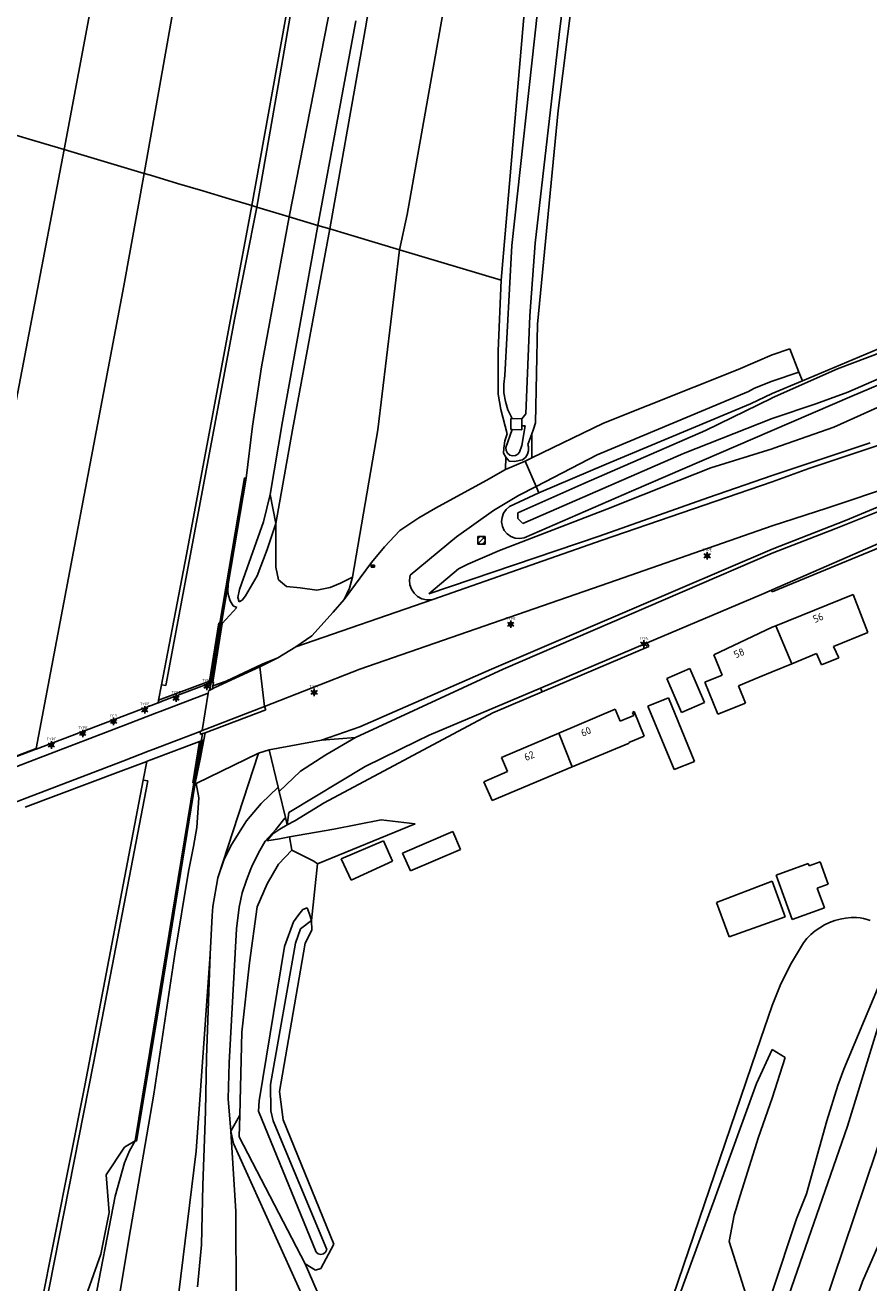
# Model space of a CAD drawing. Header units: metres. Extents: x 102000 to 105000, y 414600 to 420766.
# Tile 189 of 206: x 103899 to 104013, y 419665 to 419836. Entities that reach past the tile are written whole.
import ezdxf
from ezdxf.enums import TextEntityAlignment as Align

# ---------------------------------------------------------------- set-up
doc = ezdxf.new("R2010")
doc.units = ezdxf.units.M
doc.layers.get('0').update_dxf_attribs({"color": 8})
doc.styles.add('MtXpl_NLCS-ISO', font='NLCS-ISO.ttf')
doc.styles.add('NLCS-ISO', font='NLCS-ISO.ttf')

msp = doc.modelspace()

# ---------------------------------------------------------------- linework, layer by layer
at = {"transparency": 33554687}
for p, q in [((103904.15, 419818.72), (103917.54, 419890.64)), ((103933.1, 419827.4), (103942.96, 419883.59)), ((103925.51, 419875.03), (103914.97, 419815.48)), ((103944.91, 419834.92), (103950.93, 419871.25)), ((103974.9, 419865.54), (103971.18, 419834.29)), ((103971.03, 419823.99), (103976.09, 419864.52)), ((103935.67, 419845.19), (103929.53, 419811.13)), ((103956.6, 419843.9), (103950.59, 419809.94)), ((103934.6, 419809.61), (103940.35, 419838.8)), ((103963.31, 419801.02), (103966.57, 419838.7)), ((103943.62, 419836.17), (103938.49, 419808.45)), ((103964.73, 419805.73), (103968.21, 419837.4)), ((103940.09, 419807.97), (103944.91, 419834.92)), ((103971.18, 419834.29), (103967.89, 419806.02)), ((103930.22, 419810.92), (103933.1, 419827.4)), ((103968.21, 419795.07), (103971.03, 419823.99)), ((103895.93, 419821.18), (103899.41, 419820.14)), ((103899.41, 419820.14), (103902.92, 419819.09)), ((103902.92, 419819.09), (103904.15, 419818.72)), ((103895.33, 419772.86), (103904.15, 419818.72)), ((103904.15, 419818.72), (103914.97, 419815.48)), ((103914.97, 419815.48), (103912.21, 419800.26)), ((103915.81, 419815.23), (103914.97, 419815.48)), ((103919.47, 419814.14), (103915.81, 419815.23)), ((103922.9, 419813.11), (103919.47, 419814.14)), ((103926.46, 419812.04), (103922.9, 419813.11)), ((103920.69, 419763.88), (103929.53, 419811.13)), ((103929.53, 419811.13), (103926.46, 419812.04)), ((103927.26, 419795.95), (103930.22, 419810.92)), ((103930.22, 419810.92), (103929.53, 419811.13)), ((103934.6, 419809.61), (103930.22, 419810.92)), ((103930.85, 419789.31), (103934.6, 419809.61)), ((103938.49, 419808.45), (103934.6, 419809.61)), ((103950.59, 419809.94), (103949.56, 419805.14)), ((103933.72, 419781.89), (103938.49, 419808.45)), ((103935.05, 419780.77), (103940.09, 419807.97)), ((103940.09, 419807.97), (103938.49, 419808.45)), ((103949.56, 419805.14), (103940.09, 419807.97)), ((103963.79, 419788.11), (103964.73, 419805.73)), ((103967.89, 419806.02), (103967.21, 419796.2)), ((103949.56, 419805.14), (103946.62, 419780.75)), ((103963.31, 419801.02), (103949.56, 419805.14)), ((103962.91, 419791.46), (103963.31, 419801.02)), ((103912.21, 419800.26), (103900.33, 419737.62)), ((103917.9, 419746.15), (103927.26, 419795.95)), ((103967.21, 419796.2), (103966.63, 419782.93)), ((103967.94, 419781.73), (103968.21, 419795.07)), ((103962.92, 419785.59), (103962.91, 419791.46)), ((103995.4, 419788.92), (104000, 419790.93)), ((103929.66, 419781.27), (103930.85, 419789.31)), ((103977.17, 419781.65), (103995.4, 419788.92)), ((103963.66, 419786.94), (103963.79, 419788.11)), ((103963.69, 419785.76), (103963.66, 419786.94)), ((104000, 419787.37), (103997.6, 419786.41)), ((103963.27, 419783.53), (103962.92, 419785.59)), ((103963.88, 419784.59), (103963.69, 419785.76)), ((103996.77, 419785.94), (103976.32, 419777.36)), ((103990.99, 419780.66), (103999.94, 419785.06)), ((103997.6, 419786.41), (103996.77, 419785.94)), ((104000, 419785.69), (103997.06, 419784.27)), ((103999.94, 419785.06), (104000, 419785.09)), ((103964.14, 419780.2), (103963.27, 419783.53)), ((103964.23, 419783.47), (103963.88, 419784.59)), ((103964.79, 419782.28), (103964.23, 419783.47)), ((103997.06, 419784.27), (103977.51, 419776.11)), ((103932.03, 419771.99), (103933.72, 419781.89)), ((103964.6, 419780.79), (103964.61, 419782.28)), ((103964.61, 419782.28), (103964.79, 419782.28)), ((103964.79, 419782.28), (103966.1, 419782.27)), ((103966.1, 419782.27), (103966.09, 419781.32)), ((103966.63, 419782.93), (103966.1, 419782.27)), ((103967.47, 419776.95), (103977.17, 419781.65)), ((103967.7, 419780.84), (103967.94, 419781.73)), ((104000, 419782.29), (103987.99, 419777.57)), ((103928.77, 419774.21), (103929.66, 419781.27)), ((103932.78, 419768.06), (103935.05, 419780.77)), ((103946.62, 419780.75), (103943.19, 419760.81)), ((103963.82, 419779.28), (103964.14, 419780.2)), ((103964.78, 419780.79), (103963.94, 419778.35)), ((103964.78, 419780.79), (103964.6, 419780.79)), ((103966.09, 419780.78), (103964.78, 419780.79)), ((103966.09, 419781.32), (103966.09, 419780.78)), ((103966.09, 419778.64), (103966.57, 419781.32)), ((103966.57, 419781.32), (103966.09, 419781.32)), ((103967.46, 419780.2), (103966.92, 419778.76)), ((103967.46, 419780.2), (103967.7, 419780.84)), ((103967.47, 419776.95), (103967.46, 419780.2)), ((103974.52, 419773.5), (103990.99, 419780.66)), ((103980.95, 419772.47), (104000, 419780.68)), ((103963.63, 419777.59), (103963.66, 419778.27)), ((103963.66, 419778.27), (103963.82, 419779.28)), ((103963.94, 419778.35), (103963.97, 419777.96)), ((103965.79, 419777.75), (103966.09, 419778.64)), ((103966.92, 419778.76), (103967, 419778.47)), ((103967, 419778.47), (103967.02, 419777.95)), ((103991.69, 419775.63), (104000, 419778.2)), ((103963.94, 419777.04), (103963.63, 419777.59)), ((103963.91, 419775.39), (103963.94, 419777.04)), ((103966.54, 419776.5), (103963.91, 419775.39)), ((103964.37, 419776.53), (103963.94, 419777.04)), ((103963.97, 419777.96), (103964.15, 419777.6)), ((103964.15, 419777.6), (103964.46, 419777.35)), ((103965.13, 419776.49), (103964.37, 419776.53)), ((103964.46, 419777.35), (103964.84, 419777.24)), ((103964.84, 419777.24), (103965.23, 419777.29)), ((103966.2, 419776.68), (103965.13, 419776.49)), ((103965.23, 419777.29), (103965.57, 419777.49)), ((103965.57, 419777.49), (103965.79, 419777.75)), ((103966.6, 419777.01), (103966.2, 419776.68)), ((103987.99, 419777.57), (103966.23, 419768.1)), ((103966.54, 419776.5), (103967.47, 419776.95)), ((103968.05, 419773.09), (103966.54, 419776.5)), ((103966.54, 419776.5), (103968.05, 419773.09)), ((103966.88, 419777.45), (103966.6, 419777.01)), ((103967.02, 419777.95), (103966.88, 419777.45)), ((103976.32, 419777.36), (103968.05, 419773.09)), ((103961.27, 419773.91), (103963.91, 419775.39)), ((103977.51, 419776.11), (103968.42, 419772.24)), ((103987.38, 419773.88), (103991.69, 419775.63)), ((103928.56, 419774.25), (103925.24, 419754.6)), ((103926.34, 419759.85), (103928.77, 419774.21)), ((103928.66, 419774.17), (103926.84, 419763.51)), ((103928.77, 419774.21), (103928.56, 419774.25)), ((103954.42, 419770.14), (103961.27, 419773.91)), ((103965.58, 419769.53), (103974.52, 419773.5)), ((103965.65, 419771.86), (103968.05, 419773.09)), ((103968.42, 419772.24), (103968.05, 419773.09)), ((103968.05, 419773.09), (103968.42, 419772.24)), ((104000, 419773.73), (103977, 419765.81)), ((103977.61, 419770.04), (103987.38, 419773.88)), ((104000, 419774.59), (103991.37, 419771.61)), ((103931.11, 419768.3), (103932.03, 419771.99)), ((103932.78, 419768.06), (103932.03, 419771.99)), ((103962.25, 419769.84), (103965.65, 419771.86)), ((103968.42, 419772.24), (103964.45, 419770.37)), ((103966.41, 419766.14), (103980.95, 419772.47)), ((103991.37, 419771.61), (103976.59, 419766.35)), ((103952.14, 419768.85), (103954.42, 419770.14)), ((103957.24, 419766.28), (103962.25, 419769.84)), ((103963.07, 419764.42), (103977.61, 419770.04)), ((103963.98, 419769.98), (103963.63, 419769.48)), ((103964.45, 419770.37), (103963.98, 419769.98)), ((103928.91, 419762.07), (103931.11, 419768.3)), ((103932.78, 419768.06), (103931.62, 419764.55)), ((103932.78, 419762.18), (103932.78, 419768.06)), ((103949.59, 419767.13), (103952.14, 419768.85)), ((103963.42, 419768.9), (103963.36, 419768.29)), ((103963.36, 419768.29), (103963.47, 419767.69)), ((103963.63, 419769.48), (103963.42, 419768.9)), ((103965.58, 419768.76), (103965.58, 419769.53)), ((103966.23, 419768.1), (103965.58, 419768.76)), ((103947.52, 419764.92), (103949.59, 419767.13)), ((103950.97, 419761.06), (103957.24, 419766.28)), ((103976.59, 419766.35), (103953.53, 419758.55)), ((103963.47, 419767.69), (103963.72, 419767.14)), ((103963.72, 419767.14), (103964.11, 419766.66)), ((103964.11, 419766.66), (103964.61, 419766.31)), ((103964.61, 419766.31), (103965.18, 419766.09)), ((104000, 419767.77), (103977.88, 419760.03)), ((103931.62, 419764.55), (103930.28, 419760.97)), ((103945.73, 419762.81), (103947.52, 419764.92)), ((103977, 419765.81), (103954.06, 419757.78)), ((103962.01, 419748.35), (104000, 419764.61)), ((103965.18, 419766.09), (103965.79, 419766.03)), ((103965.79, 419766.03), (103966.41, 419766.14)), ((103917.32, 419746.25), (103920.69, 419763.88)), ((103926.84, 419763.51), (103925.34, 419754.62)), ((103958.78, 419762.59), (103963.07, 419764.42)), ((104000, 419764.04), (103963.56, 419748.34)), ((103927.88, 419759.12), (103928.91, 419762.07)), ((103933.14, 419760.44), (103932.78, 419762.18)), ((103942.05, 419757.77), (103945.73, 419762.81)), ((103953.53, 419758.55), (103957.52, 419761.94)), ((103957.52, 419761.94), (103958.78, 419762.59)), ((103925.45, 419754.57), (103926.34, 419759.85)), ((103926.34, 419759.85), (103926.31, 419758.87)), ((103930.28, 419760.97), (103928.71, 419758.28)), ((103934.24, 419759.55), (103933.14, 419760.44)), ((103936.09, 419759.35), (103934.24, 419759.55)), ((103941.57, 419759.99), (103940.14, 419759.42)), ((103943.19, 419760.81), (103941.57, 419759.99)), ((103942.77, 419759.32), (103943.19, 419760.81)), ((103977.88, 419760.03), (103944.15, 419748.34)), ((103950.88, 419760.42), (103950.97, 419761.06)), ((103950.94, 419759.78), (103950.88, 419760.42)), ((103951.16, 419759.17), (103950.94, 419759.78)), ((103926.31, 419758.87), (103926.4, 419758.32)), ((103926.4, 419758.32), (103926.63, 419757.59)), ((103927.64, 419758.05), (103927.88, 419759.12)), ((103927.85, 419757.46), (103927.64, 419758.05)), ((103928.71, 419758.28), (103928.23, 419757.71)), ((103954.06, 419757.78), (103935.5, 419751.37)), ((103938.35, 419759.06), (103936.09, 419759.35)), ((103940.14, 419759.42), (103938.35, 419759.06)), ((103940.57, 419756.07), (103942.05, 419757.77)), ((103942.05, 419757.77), (103942.77, 419759.32)), ((103951.52, 419758.63), (103951.16, 419759.17)), ((103952, 419758.19), (103951.52, 419758.63)), ((103952.57, 419757.89), (103952, 419758.19)), ((103953.2, 419757.74), (103952.57, 419757.89)), ((103953.85, 419757.74), (103953.2, 419757.74)), ((103954.06, 419757.78), (103953.85, 419757.74)), ((103998.57, 419758.47), (103983.09, 419751.91)), ((103999.9, 419759.05), (103998.57, 419758.47)), ((103999.9, 419759.05), (104000, 419759.09)), ((104000, 419758.82), (103999.9, 419759.05)), ((103927.54, 419756.7), (103925.55, 419754.55)), ((103926.63, 419757.59), (103927.04, 419756.95)), ((103927.04, 419756.95), (103927.54, 419756.7)), ((103928.23, 419757.71), (103927.85, 419757.46)), ((103937.66, 419752.86), (103940.57, 419756.07)), ((103925.1, 419754.62), (103923.81, 419746.74)), ((103923.85, 419745.53), (103925.34, 419754.62)), ((103923.9, 419746.46), (103925.24, 419754.6)), ((103925.45, 419754.57), (103924.13, 419746.55)), ((103924.26, 419746.59), (103925.55, 419754.55)), ((103925.24, 419754.6), (103925.1, 419754.62)), ((103925.55, 419754.55), (103925.45, 419754.57)), ((103935.5, 419751.37), (103937.66, 419752.86)), ((104000, 419754.02), (103992.08, 419750.29)), ((103933.08, 419749.9), (103935.5, 419751.37)), ((103968.65, 419745.8), (103983.09, 419751.91)), ((103983.3, 419751.42), (103968.85, 419745.27)), ((103983.09, 419751.91), (103983.3, 419751.42)), ((103930.64, 419748.67), (103933.08, 419749.9)), ((103930.96, 419749.03), (103933.08, 419749.9)), ((103992.08, 419750.29), (103993.21, 419747.54)), ((103926.08, 419746.72), (103930.96, 419749.03)), ((103930.64, 419748.67), (103927.89, 419747.41)), ((103927.89, 419747.41), (103929.16, 419748.11)), ((103929.16, 419748.11), (103930.96, 419749.03)), ((103931.27, 419743.32), (103930.64, 419748.67)), ((103944.15, 419748.34), (103931.27, 419743.32)), ((103963.56, 419748.34), (103943.59, 419739.11)), ((103944.19, 419740.54), (103962.01, 419748.35)), ((103988.83, 419748.43), (103985.73, 419747.09)), ((103990.82, 419743.83), (103988.83, 419748.43)), ((103993.21, 419747.54), (103990.88, 419746.59)), ((103998.23, 419747.27), (104000, 419748)), ((103916.92, 419744.15), (103923.81, 419746.74)), ((103916.92, 419744.15), (103917.32, 419746.25)), ((103917.32, 419746.25), (103917.9, 419746.15)), ((103923.75, 419746.4), (103917.42, 419744)), ((103923.81, 419746.74), (103923.75, 419746.4)), ((103923.87, 419746.45), (103923.75, 419746.4)), ((103923.9, 419746.46), (103923.87, 419746.45)), ((103924.13, 419746.55), (103923.9, 419746.46)), ((103924.26, 419746.59), (103924.13, 419746.55)), ((103924.22, 419745.73), (103924.28, 419746.09)), ((103924.37, 419746.64), (103924.26, 419746.59)), ((103924.28, 419746.09), (103926.08, 419746.72)), ((103924.28, 419746.09), (103924.3, 419746.21)), ((103924.3, 419746.21), (103924.37, 419746.64)), ((103927.89, 419747.41), (103924.44, 419745.81)), ((103985.73, 419747.09), (103987.72, 419742.49)), ((103990.88, 419746.59), (103992.65, 419742.24)), ((103995.43, 419746.1), (103998.23, 419747.27)), ((103996.38, 419743.76), (103995.43, 419746.1)), ((103916.85, 419743.78), (103916.92, 419744.15)), ((103917.15, 419742.62), (103923.66, 419745.11)), ((103922.84, 419740.04), (103923.66, 419745.11)), ((103923.66, 419745.11), (103923.71, 419745.47)), ((103923.71, 419745.47), (103923.85, 419745.53)), ((103923.85, 419745.53), (103924.22, 419745.7)), ((103924.44, 419745.81), (103924.22, 419745.73)), ((103924.44, 419745.81), (103924.22, 419745.7)), ((103924.22, 419745.7), (103924.22, 419745.73)), ((103953.56, 419739.41), (103968.65, 419745.8)), ((103968.85, 419745.27), (103962.17, 419742.43)), ((103968.85, 419745.27), (103968.65, 419745.8)), ((103985.95, 419744.49), (103983.17, 419743.36)), ((103989.49, 419735.87), (103985.95, 419744.49)), ((103913.3, 419742.44), (103900.33, 419737.52)), ((103913.04, 419741.05), (103916.65, 419742.43)), ((103916.85, 419743.78), (103913.3, 419742.44)), ((103916.65, 419742.43), (103917.15, 419742.62)), ((103916.92, 419743.81), (103916.85, 419743.78)), ((103917.42, 419744), (103916.92, 419743.81)), ((103923.23, 419739.75), (103931.46, 419742.84)), ((103923.32, 419740.22), (103931.27, 419743.32)), ((103931.46, 419742.84), (103931.27, 419743.32)), ((103962.17, 419742.43), (103939.34, 419730.25)), ((103978.73, 419742.94), (103971.1, 419739.69)), ((103979.17, 419741.86), (103978.73, 419742.94)), ((103981.32, 419742.6), (103981.07, 419742.49)), ((103981.07, 419742.49), (103981.25, 419742.06)), ((103982.68, 419739.29), (103981.32, 419742.6)), ((103983.17, 419743.36), (103986.71, 419734.75)), ((103987.72, 419742.49), (103990.82, 419743.83)), ((103992.65, 419742.24), (103996.38, 419743.76)), ((103900.07, 419736.08), (103913.04, 419741.05)), ((103979.4, 419741.3), (103979.17, 419741.86)), ((103981.25, 419742.06), (103979.4, 419741.3)), ((103922.57, 419739.93), (103916.16, 419737.47)), ((103921.79, 419732.95), (103922.88, 419739.62)), ((103922.57, 419739.93), (103922.84, 419740.04)), ((103922.61, 419739.52), (103922.57, 419739.93)), ((103922.77, 419739.58), (103922.61, 419739.52)), ((103922.88, 419739.62), (103922.77, 419739.58)), ((103922.84, 419740.04), (103923.32, 419740.22)), ((103923.23, 419739.75), (103922.88, 419739.62)), ((103923.05, 419738.77), (103923.23, 419739.75)), ((103938.97, 419738.72), (103944.19, 419740.54)), ((103943.59, 419739.11), (103938.97, 419738.72)), ((103939.59, 419736.74), (103943.59, 419739.11)), ((103951.88, 419738.59), (103953.56, 419739.41)), ((103971.1, 419739.69), (103963.35, 419736.38)), ((103972.94, 419735.12), (103971.1, 419739.69)), ((103980.58, 419738.43), (103982.68, 419739.29)), ((103900.33, 419737.62), (103887.43, 419732.73)), ((103900.31, 419737.51), (103896.86, 419736.2)), ((103900.33, 419737.62), (103900.31, 419737.51)), ((103900.33, 419737.52), (103900.31, 419737.51)), ((103916.16, 419737.47), (103915.65, 419737.28)), ((103915.89, 419736.07), (103922.46, 419738.55)), ((103922.46, 419738.55), (103921.55, 419732.97)), ((103921.68, 419732.95), (103922.61, 419738.61)), ((103921.9, 419732.91), (103922.85, 419738.69)), ((103922.46, 419738.55), (103922.61, 419738.6)), ((103922.54, 419736.17), (103923.05, 419738.77)), ((103922.96, 419738.74), (103922.54, 419736.17)), ((103922.61, 419738.61), (103922.85, 419738.69)), ((103922.61, 419738.6), (103922.61, 419738.61)), ((103922.85, 419738.69), (103922.96, 419738.74)), ((103922.96, 419738.74), (103923.05, 419738.77)), ((103931.89, 419737.43), (103930.46, 419736.99)), ((103938.97, 419738.72), (103931.89, 419737.43)), ((103931.89, 419737.43), (103933.11, 419732.36)), ((103944.89, 419735.18), (103951.88, 419738.59)), ((103972.94, 419735.12), (103980.62, 419738.35)), ((103980.62, 419738.35), (103980.58, 419738.43)), ((103896.58, 419734.74), (103900.07, 419736.08)), ((103912.07, 419735.9), (103899.1, 419730.92)), ((103911.81, 419734.54), (103915.32, 419735.86)), ((103915.65, 419737.28), (103912.07, 419735.9)), ((103914.84, 419733.33), (103915.32, 419735.86)), ((103915.32, 419735.86), (103915.38, 419735.88)), ((103915.38, 419735.88), (103915.89, 419736.07)), ((103921.9, 419732.91), (103922.54, 419736.17)), ((103930.46, 419736.99), (103922, 419732.89)), ((103930.46, 419736.99), (103924.96, 419720.08)), ((103936.13, 419734.55), (103939.59, 419736.74)), ((103963.35, 419736.38), (103964.16, 419734.48)), ((103986.71, 419734.75), (103989.49, 419735.87)), ((103898.87, 419729.66), (103911.81, 419734.54)), ((103933.24, 419731.8), (103936.13, 419734.55)), ((103934.54, 419728.96), (103944.89, 419735.18)), ((103964.16, 419734.48), (103960.96, 419733.11)), ((103962.08, 419730.55), (103972.94, 419735.12)), ((103906.92, 419691.97), (103914.84, 419733.33)), ((103908.12, 419695), (103915.47, 419733.24)), ((103915.47, 419733.24), (103914.84, 419733.33)), ((103921.68, 419732.95), (103916.24, 419699.59)), ((103916.45, 419699.56), (103921.9, 419732.91)), ((103917.9, 419709.2), (103921.79, 419732.95)), ((103921.55, 419732.97), (103921.68, 419732.95)), ((103922, 419732.89), (103921.9, 419732.91)), ((103922.38, 419730.93), (103922, 419732.89)), ((103930.83, 419730.14), (103933.11, 419732.36)), ((103933.11, 419732.36), (103933.24, 419731.8)), ((103960.96, 419733.11), (103962.08, 419730.55)), ((103899.1, 419730.92), (103895.57, 419729.56)), ((103922.09, 419726.9), (103922.38, 419730.93)), ((103934.1, 419728.27), (103933.24, 419731.8)), ((103898.86, 419729.66), (103898.87, 419729.66)), ((103928.85, 419727.81), (103930.83, 419730.14)), ((103934.33, 419727.29), (103934.54, 419728.96)), ((103939.34, 419730.25), (103935.36, 419727.81)), ((103927.73, 419726.1), (103928.85, 419727.81)), ((103934, 419728.17), (103932.81, 419726.66)), ((103933.36, 419726.67), (103934.33, 419727.29)), ((103934.1, 419728.27), (103934, 419728.17)), ((103934.33, 419727.29), (103934.1, 419728.27)), ((103935.36, 419727.81), (103934.33, 419727.29)), ((103951.65, 419727.42), (103938.44, 419722)), ((103940.64, 419726.68), (103947.07, 419727.97)), ((103947.07, 419727.97), (103951.65, 419727.42)), ((103921.65, 419724.34), (103922.09, 419726.9)), ((103926.7, 419724.44), (103927.73, 419726.1)), ((103932.81, 419726.66), (103931.37, 419725.05)), ((103931.58, 419725.09), (103932.39, 419726.05)), ((103933.3, 419725.4), (103931.58, 419725.09)), ((103932.39, 419726.05), (103933.36, 419726.67)), ((103934.64, 419725.63), (103933.3, 419725.4)), ((103934.64, 419725.63), (103940.64, 419726.68)), ((103934.98, 419723.83), (103934.64, 419725.63)), ((103956.76, 419726.36), (103949.97, 419723.45)), ((103957.79, 419723.94), (103956.76, 419726.36)), ((103920.99, 419720.96), (103921.65, 419724.34)), ((103925.77, 419722.47), (103926.7, 419724.44)), ((103930.65, 419723.82), (103929.66, 419721.86)), ((103931.37, 419725.05), (103930.65, 419723.82)), ((103933.18, 419721.95), (103934.98, 419723.83)), ((103934.98, 419723.83), (103937.95, 419722.35)), ((103947.36, 419725.11), (103941.64, 419722.69)), ((103948.6, 419722.37), (103947.36, 419725.11)), ((103951.01, 419721.03), (103957.79, 419723.94)), ((103924.96, 419720.08), (103925.77, 419722.47)), ((103938.44, 419722), (103937.62, 419714.33)), ((103937.95, 419722.35), (103938.44, 419722)), ((103941.64, 419722.69), (103942.67, 419720.47)), ((103943, 419719.76), (103948.6, 419722.37)), ((103949.97, 419723.45), (103951.01, 419721.03)), ((103919.14, 419709.76), (103920.99, 419720.96)), ((103929.4, 419721.32), (103928.81, 419719.77)), ((103929.66, 419721.86), (103929.4, 419721.32)), ((103931.64, 419719.27), (103933.18, 419721.95)), ((103942.67, 419720.47), (103943, 419719.76)), ((103924.96, 419720.08), (103924.29, 419716.2)), ((103928.81, 419719.77), (103928.23, 419718.08)), ((103930.28, 419716.15), (103931.64, 419719.27)), ((104000, 419719.63), (103992.47, 419716.77)), ((103928.23, 419718.08), (103927.83, 419716.12)), ((103924.29, 419716.2), (103924.16, 419714.96)), ((103927.83, 419716.12), (103927.46, 419713.19)), ((103929.25, 419708.58), (103930.28, 419716.15)), ((103936.44, 419715.79), (103935.9, 419715.14)), ((103937.02, 419716.03), (103936.44, 419715.79)), ((103937.31, 419715.29), (103937.02, 419716.03)), ((103937.62, 419714.33), (103937.31, 419715.29)), ((103992.47, 419716.77), (103994.18, 419712.12)), ((103924.16, 419714.96), (103923.93, 419709.75)), ((103935.18, 419714.13), (103933.99, 419710.8)), ((103935.9, 419715.14), (103935.18, 419714.13)), ((103936.13, 419713.18), (103937.62, 419714.33)), ((103937.62, 419714.33), (103937.68, 419712.99)), ((103994.18, 419712.12), (104000, 419714.2)), ((103927.46, 419713.19), (103926.49, 419695.04)), ((103935.48, 419711.27), (103936.13, 419713.18)), ((103937.68, 419712.99), (103936.79, 419711.27)), ((103933.99, 419710.8), (103930.53, 419689.91)), ((103932.09, 419692.11), (103935.48, 419711.27)), ((103936.79, 419711.27), (103933.28, 419691.16)), ((103915.89, 419696.83), (103917.9, 419709.2)), ((103916.28, 419690.78), (103919.14, 419709.76)), ((103923.93, 419709.75), (103922.03, 419683.08)), ((103923.93, 419709.75), (103923.42, 419695.71)), ((103928.2, 419699.18), (103929.25, 419708.58)), ((104000, 419702.81), (103997.88, 419696.61)), ((103916.24, 419699.59), (103913.74, 419684.46)), ((103913.95, 419684.42), (103916.45, 419699.56)), ((103927.93, 419687.96), (103928.2, 419699.18)), ((103913.83, 419684.47), (103915.89, 419696.83)), ((103997.88, 419696.61), (103980.84, 419646.61)), ((104000, 419696.85), (103997.88, 419692.23)), ((103899.89, 419653.37), (103908.12, 419695)), ((103923.42, 419695.71), (103923.28, 419688.46)), ((103926.49, 419695.04), (103926.35, 419690.18)), ((103897.33, 419643.78), (103906.92, 419691.97)), ((103932.14, 419688.54), (103932.09, 419692.11)), ((103997.88, 419692.23), (103992.49, 419677.42)), ((103915.34, 419685.31), (103916.28, 419690.78)), ((103926.35, 419690.18), (103926.72, 419685.78)), ((103930.53, 419689.91), (103930.47, 419688.48)), ((103933.28, 419691.16), (103933.8, 419687.34)), ((103998.15, 419684.96), (104000, 419690.27)), ((103923.28, 419688.46), (103922.9, 419678.46)), ((103926.72, 419685.78), (103927.93, 419687.96)), ((103927.84, 419685.04), (103927.93, 419687.96)), ((103930.47, 419688.48), (103938.28, 419669.41)), ((103932.43, 419687.17), (103932.14, 419688.54)), ((103939.71, 419669.77), (103932.43, 419687.17)), ((103933.8, 419687.34), (103940.66, 419670.51)), ((103912.9, 419671.16), (103915.34, 419685.31)), ((103926.72, 419685.78), (103927.08, 419684.1)), ((103927.39, 419674.9), (103926.72, 419685.78)), ((103936.78, 419667.81), (103927.84, 419685.04)), ((103995.46, 419676.37), (103998.15, 419684.96)), ((103909.81, 419679.86), (103912.29, 419683.63)), ((103912.29, 419683.63), (103913.74, 419684.46)), ((103913.01, 419683.14), (103912.29, 419681.51)), ((103913.74, 419684.46), (103913.01, 419683.14)), ((103913.74, 419684.46), (103913.95, 419684.42)), ((103922.03, 419683.08), (103918.32, 419653.21)), ((103927.08, 419684.1), (103939.67, 419656.25)), ((103912.29, 419681.51), (103911.05, 419676.99)), ((103910.24, 419674.77), (103909.81, 419679.86)), ((103922.9, 419678.46), (103922.73, 419670.42)), ((103911.05, 419676.99), (103907.59, 419659.29)), ((103992.27, 419676.83), (103987.32, 419663.2)), ((103992.49, 419677.42), (103992.27, 419676.83)), ((103995.26, 419675.74), (103995.46, 419676.37)), ((103909.11, 419669.12), (103910.24, 419674.77)), ((103927.44, 419662.99), (103927.39, 419674.9)), ((103994.18, 419670.86), (103994.85, 419674.43)), ((103994.85, 419674.43), (103995.26, 419675.74)), ((103909.15, 419648.4), (103912.9, 419671.16)), ((103922.73, 419670.42), (103922.21, 419664.72)), ((103938.28, 419669.41), (103938.55, 419669.19)), ((103938.55, 419669.19), (103938.9, 419669.11)), ((103940.66, 419670.51), (103938.88, 419667.18)), ((103938.9, 419669.11), (103939.25, 419669.18)), ((103939.25, 419669.18), (103939.54, 419669.4)), ((103939.54, 419669.4), (103939.71, 419669.77)), ((103996.49, 419663.59), (103994.18, 419670.86)), ((103905.42, 419658.8), (103909.11, 419669.12)), ((103936.78, 419667.81), (103939.62, 419661.31)), ((103938.15, 419666.97), (103936.78, 419667.81)), ((103938.88, 419667.18), (103938.15, 419666.97))]:
    msp.add_line(p, q, dxfattribs=at)
for p, q in [((104004.12, 419787.42), (104019.13, 419793.74)), ((104008.86, 419789.02), (104017.36, 419792.25)), ((104000, 419790.93), (104002.38, 419791.72)), ((104002.38, 419791.72), (104003.61, 419788.58)), ((104020.66, 419790.45), (104010.24, 419785.87)), ((104000, 419785.09), (104008.86, 419789.02)), ((104003.61, 419788.58), (104000, 419787.37)), ((104003.61, 419788.58), (104004.12, 419787.42)), ((104010.8, 419785.33), (104021.02, 419789.67)), ((104004.12, 419787.42), (104000.01, 419785.7)), ((104008.34, 419781.12), (104022.12, 419787.33)), ((104000.01, 419785.7), (104000, 419785.69)), ((104000, 419780.68), (104010.8, 419785.33)), ((104010.24, 419785.87), (104005.91, 419784.28)), ((104005.91, 419784.28), (104000, 419782.29)), ((104000.2, 419778.26), (104008.34, 419781.12)), ((104013.27, 419778.98), (104000, 419774.59)), ((104000, 419778.2), (104000.2, 419778.26)), ((104014.43, 419778.7), (104004.95, 419775.51)), ((104004.95, 419775.51), (104000, 419773.73)), ((104018.33, 419773.8), (104007.39, 419770.16)), ((104019.04, 419771.56), (104008.63, 419767.39)), ((104009.94, 419768.48), (104018.51, 419772.07)), ((104007.39, 419770.16), (104000, 419767.77)), ((104000, 419764.61), (104009.94, 419768.48)), ((104022.8, 419768.21), (104010.07, 419763)), ((103961.13, 419766.3), (103960.13, 419766.3)), ((103960.13, 419766.3), (103960.13, 419765.3)), ((103961.13, 419765.3), (103961.13, 419766.3)), ((104008.63, 419767.39), (104000, 419764.04)), ((103960.13, 419765.3), (103961.13, 419765.3)), ((103960.28, 419765.44), (103960.98, 419766.15)), ((104000, 419759.09), (104014.69, 419765.51)), ((103990.96, 419763.8), (103991.43, 419763.8)), ((103990.96, 419763.6), (103991.43, 419763.6)), ((104010.07, 419763), (104000, 419758.82)), ((103945.72, 419762.15), (103946.17, 419762.45)), ((103946.17, 419762.15), (103945.72, 419762.45)), ((103946.17, 419762.45), (103945.72, 419762.45)), ((103945.72, 419762.45), (103945.72, 419762.15)), ((103945.72, 419762.15), (103946.17, 419762.15)), ((103946.17, 419762.15), (103946.17, 419762.45)), ((104010.95, 419758.45), (104000.48, 419754.2)), ((104012.95, 419753.34), (104010.95, 419758.45)), ((103964.37, 419754.53), (103964.83, 419754.53)), ((103964.37, 419754.33), (103964.83, 419754.33)), ((104000.48, 419754.2), (104000, 419754.02)), ((104000.48, 419754.2), (104002.64, 419749.09)), ((104008.3, 419751.42), (104012.95, 419753.34)), ((103982.38, 419751.86), (103982.85, 419751.86)), ((103982.38, 419751.66), (103982.85, 419751.66)), ((104009, 419749.89), (104008.3, 419751.42)), ((104002.64, 419749.09), (104005.99, 419750.47)), ((104005.99, 419750.47), (104006.67, 419748.93)), ((104006.67, 419748.93), (104009, 419749.89)), ((104000, 419748), (104002.64, 419749.09)), ((103923.24, 419746.13), (103923.7, 419746.13)), ((103923.24, 419745.93), (103923.7, 419745.93)), ((103919.06, 419744.52), (103919.52, 419744.52)), ((103919.06, 419744.32), (103919.52, 419744.32)), ((103937.75, 419745.31), (103938.22, 419745.31)), ((103937.75, 419745.11), (103938.22, 419745.11)), ((103914.82, 419742.94), (103915.29, 419742.94)), ((103914.82, 419742.74), (103915.29, 419742.74)), ((103910.61, 419741.38), (103911.08, 419741.38)), ((103910.61, 419741.18), (103911.08, 419741.18)), ((103906.41, 419739.75), (103906.88, 419739.75)), ((103906.41, 419739.55), (103906.88, 419739.55)), ((103902.18, 419738.19), (103902.64, 419738.19)), ((103902.18, 419737.99), (103902.64, 419737.99)), ((104004.89, 419722.03), (104000.53, 419720.44)), ((104005, 419721.72), (104004.89, 419722.03)), ((104006.49, 419722.26), (104005, 419721.72)), ((104007.6, 419719.22), (104006.49, 419722.26)), ((104000.53, 419720.44), (104002.72, 419714.44)), ((104001.77, 419714.83), (104000, 419719.63)), ((104006.11, 419718.68), (104007.6, 419719.22)), ((104007.08, 419716.03), (104006.11, 419718.68)), ((104002.72, 419714.44), (104007.08, 419716.03)), ((104000, 419714.2), (104001.77, 419714.83)), ((104007.09, 419713.72), (104006.44, 419713.34)), ((104007.77, 419714.05), (104007.09, 419713.72)), ((104008.48, 419714.31), (104007.77, 419714.05)), ((104009.2, 419714.51), (104008.48, 419714.31)), ((104009.94, 419714.65), (104009.2, 419714.51)), ((104010.68, 419714.72), (104009.94, 419714.65)), ((104011.43, 419714.73), (104010.68, 419714.72)), ((104011.9, 419714.68), (104011.43, 419714.73)), ((104012.37, 419714.6), (104011.9, 419714.68)), ((104012.84, 419714.47), (104012.37, 419714.6)), ((104013.28, 419714.3), (104012.84, 419714.47)), ((104004.71, 419711.88), (104004.23, 419711.3)), ((104005.24, 419712.42), (104004.71, 419711.88)), ((104005.82, 419712.9), (104005.24, 419712.42)), ((104006.44, 419713.34), (104005.82, 419712.9)), ((104004.23, 419711.3), (104002.6, 419708.58)), ((104009.7, 419694.2), (104016.45, 419710.35)), ((104002.6, 419708.58), (104001.19, 419705.74)), ((104016.6, 419707.32), (104010.2, 419686.48)), ((104001.19, 419705.74), (104000, 419702.81)), ((104006.82, 419661.47), (104021.28, 419704.55)), ((104001.74, 419695.75), (104000, 419696.85)), ((104000, 419690.27), (104001.74, 419695.75)), ((104008.87, 419691.99), (104009.7, 419694.2)), ((104007.4, 419687.17), (104008.87, 419691.99)), ((104010.2, 419686.48), (104001.28, 419660.81)), ((104004.64, 419677.32), (104007.4, 419687.17)), ((104003.3, 419673.93), (104004.64, 419677.32)), ((104000, 419663.98), (104003.3, 419673.93)), ((104015.65, 419673.31), (104012.22, 419665.43)), ((104012.22, 419665.43), (104011.49, 419663.4))]:
    msp.add_line(p, q)
at = {"ltscale": 0.1}
for p, q in [((103990.98, 419763.83), (103990.76, 419763.96)), ((103990.98, 419763.58), (103990.76, 419763.45)), ((103991.2, 419763.96), (103991.2, 419764.21)), ((103991.2, 419763.45), (103991.2, 419763.2)), ((103991.41, 419763.83), (103991.63, 419763.96)), ((103991.41, 419763.58), (103991.63, 419763.45)), ((103964.38, 419754.56), (103964.16, 419754.69)), ((103964.6, 419754.69), (103964.6, 419754.94)), ((103964.82, 419754.56), (103965.04, 419754.69)), ((103964.38, 419754.31), (103964.16, 419754.18)), ((103964.6, 419754.18), (103964.6, 419753.93)), ((103964.82, 419754.31), (103965.04, 419754.18)), ((103982.4, 419751.88), (103982.18, 419752.01)), ((103982.4, 419751.63), (103982.18, 419751.5)), ((103982.62, 419752.01), (103982.62, 419752.26)), ((103982.62, 419751.5), (103982.62, 419751.25)), ((103982.84, 419751.88), (103983.06, 419752.01)), ((103982.84, 419751.63), (103983.06, 419751.5)), ((103923.25, 419746.16), (103923.03, 419746.29)), ((103923.25, 419745.91), (103923.03, 419745.78)), ((103923.47, 419746.29), (103923.47, 419746.54)), ((103923.69, 419746.16), (103923.91, 419746.29)), ((103923.69, 419745.91), (103923.91, 419745.78)), ((103919.07, 419744.55), (103918.85, 419744.68)), ((103919.07, 419744.3), (103918.85, 419744.17)), ((103919.29, 419744.68), (103919.29, 419744.93)), ((103919.29, 419744.17), (103919.29, 419743.92)), ((103919.51, 419744.55), (103919.73, 419744.68)), ((103919.51, 419744.3), (103919.73, 419744.17)), ((103923.47, 419745.78), (103923.47, 419745.53)), ((103937.77, 419745.34), (103937.55, 419745.47)), ((103937.77, 419745.09), (103937.55, 419744.96)), ((103937.99, 419745.47), (103937.99, 419745.72)), ((103937.99, 419744.96), (103937.99, 419744.71)), ((103938.2, 419745.34), (103938.42, 419745.47)), ((103938.2, 419745.09), (103938.42, 419744.96)), ((103914.83, 419742.97), (103914.61, 419743.1)), ((103914.83, 419742.72), (103914.61, 419742.59)), ((103915.05, 419743.1), (103915.05, 419743.35)), ((103915.05, 419742.59), (103915.05, 419742.34)), ((103915.27, 419742.97), (103915.49, 419743.1)), ((103915.27, 419742.72), (103915.49, 419742.59)), ((103910.63, 419741.41), (103910.41, 419741.54)), ((103910.63, 419741.16), (103910.41, 419741.03)), ((103910.84, 419741.54), (103910.84, 419741.79)), ((103910.84, 419741.03), (103910.84, 419740.78)), ((103911.06, 419741.41), (103911.28, 419741.54)), ((103911.06, 419741.16), (103911.28, 419741.03)), ((103906.43, 419739.77), (103906.21, 419739.9)), ((103906.43, 419739.52), (103906.21, 419739.4)), ((103906.65, 419739.9), (103906.65, 419740.15)), ((103906.65, 419739.4), (103906.65, 419739.14)), ((103906.86, 419739.77), (103907.08, 419739.9)), ((103906.86, 419739.52), (103907.08, 419739.4)), ((103902.19, 419738.21), (103901.97, 419738.34)), ((103902.19, 419737.96), (103901.97, 419737.83)), ((103902.41, 419738.34), (103902.41, 419738.59)), ((103902.41, 419737.83), (103902.41, 419737.58)), ((103902.63, 419738.21), (103902.85, 419738.34)), ((103902.63, 419737.96), (103902.85, 419737.83))]:
    msp.add_line(p, q, dxfattribs=at)
msp.add_circle((103960.63, 419765.8), 0.5)
for centre in [(103991.2, 419763.7), (103964.6, 419754.43), (103982.62, 419751.76), (103923.47, 419746.03), (103919.29, 419744.42), (103937.99, 419745.21), (103915.05, 419742.84), (103910.84, 419741.28), (103906.65, 419739.65), (103902.41, 419738.09)]:
    msp.add_circle(centre, 0.253, dxfattribs=at)

# ---------------------------------------------------------------- texts
at = {"style": 'MtXpl_NLCS-ISO'}
msp.add_text('56', height=1, rotation=22.3454, dxfattribs=at).set_placement((104005.78, 419754.6))
at = {"transparency": 33554687, "style": 'MtXpl_NLCS-ISO'}
for s, rotation, p in [('58', 22.6318, (103995.06, 419749.8)), ('60', 22.861, (103974.36, 419739.18)), ('62', 22.861, (103966.68, 419735.9))]:
    msp.add_text(s, height=1, rotation=rotation, dxfattribs=at).set_placement(p)
at = {"style": 'NLCS-ISO'}
for p in [(103991.2, 419764.21), (103964.6, 419754.94), (103982.62, 419752.26), (103923.47, 419746.54), (103937.99, 419745.72), (103919.29, 419744.93), (103915.05, 419743.35), (103910.84, 419741.79), (103902.41, 419738.59), (103906.65, 419740.15)]:
    msp.add_attdef('TYPE', text='', height=0.36, dxfattribs=at).set_placement(p, align=Align.BOTTOM_CENTER)

doc.saveas('drawing.dxf')
